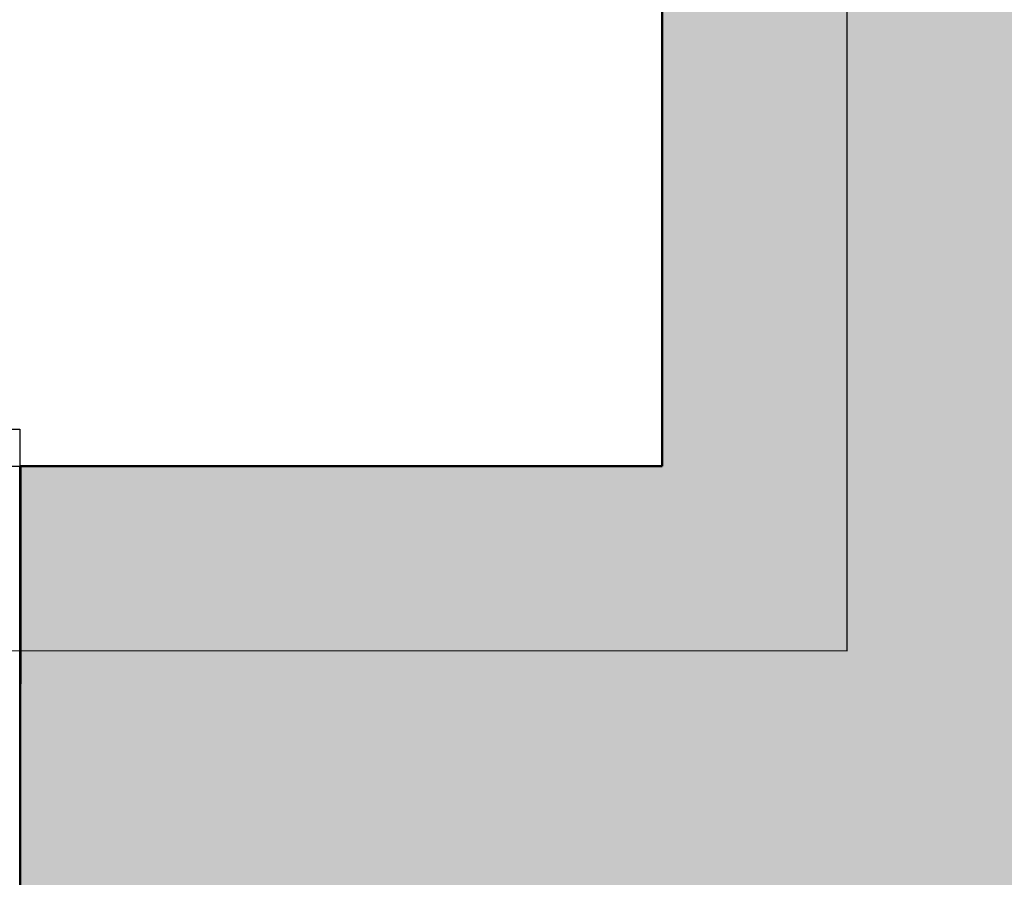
# Model space of a CAD drawing. Header units: millimetres. Extents: x -28017 to 3863, y -4271 to 20239.
# Tile 94 of 105: x -1712 to -914, y 867 to 1562. Entities that reach past the tile are written whole.
import ezdxf

# ---------------------------------------------------------------- set-up
doc = ezdxf.new("R2010")
doc.units = ezdxf.units.MM
doc.header["$MEASUREMENT"] = 0
doc.linetypes.add('čárkovaná 3', pattern=[1.5, 1, -0.5])
for name, color, linetype in [('5._POHLED ZÁPADNÍ_2_2D prvky - obecné', 7, 'Continuous'), ('5._POHLED ZÁPADNÍ_2_Konstrukce - nosné', 7, 'Continuous'), ('5._POHLED ZÁPADNÍ_2_Nové_Konstrukce - nenosné', 7, 'Continuous'), ('5._POHLED ZÁPADNÍ_2_Nové_Otvory – Okna', 7, 'Continuous'), ('5._POHLED ZÁPADNÍ_2_Nové_Výplně – Řezové', 7, 'Continuous'), ('5._POHLED ZÁPADNÍ_2_Nové_Zóny', 7, 'Continuous'), ('5._POHLED ZÁPADNÍ_2_Výplně – Řezové', 7, 'Continuous')]:
    doc.layers.add(name, color=color, linetype=linetype)

msp = doc.modelspace()

# ---------------------------------------------------------------- hatches: boundary and pattern name
at = {"layer": '5._POHLED ZÁPADNÍ_2_Nové_Výplně – Řezové', "linetype": 'Continuous', "lineweight": 0, "true_color": 0xf2b2b2}
msp.add_hatch(color=9, dxfattribs=at).paths.add_polyline_path([(-1712.26, 1200.19), (-1712.39, 350.19), (-1711.8, 1200.19)])
at = {"layer": '5._POHLED ZÁPADNÍ_2_Výplně – Řezové', "linetype": 'Continuous', "lineweight": 13}
for points in [[(-1191.69, 1200.11), (-321.69, 1199.98), (-321.69, 2176.29), (-1191.69, 2176.29)], [(-1711.93, 350.19), (-1191.69, 350.11), (-1191.69, 1200.11), (-1711.8, 1200.19)], [(-1191.69, 350.11), (-321.69, 349.98), (-1191.69, 1200.11)], [(-1191.69, 1200.11), (-321.69, 349.98), (-321.69, 1199.98)]]:
    msp.add_hatch(color=254, dxfattribs=at).paths.add_polyline_path(points)

# ---------------------------------------------------------------- linework, layer by layer
at = {"layer": '5._POHLED ZÁPADNÍ_2_2D prvky - obecné', "color": 8, "linetype": 'čárkovaná 3', "lineweight": 13}
msp.add_line((-3010.62, 1050.44), (-1695.59, 1050.44), dxfattribs=at)
at = {"layer": '5._POHLED ZÁPADNÍ_2_Konstrukce - nosné', "color": 7, "linetype": 'Continuous', "lineweight": 50}
msp.add_line((-1711.9, 550.19), (-1711.8, 1200.19), dxfattribs=at)
at = {"layer": '5._POHLED ZÁPADNÍ_2_Konstrukce - nosné', "color": 7, "linetype": 'Continuous', "lineweight": 50, "flags": 128}
for points in [[(-1191.69, 2176.29), (-1191.69, 1200.11)], [(-1191.69, 1200.11), (-1711.8, 1200.19)]]:
    msp.add_lwpolyline(points, dxfattribs=at)
at = {"layer": '5._POHLED ZÁPADNÍ_2_Nové_Konstrukce - nenosné', "color": 1, "linetype": 'Continuous', "lineweight": 25, "flags": 128}
msp.add_lwpolyline([(-1712.39, 350.19), (-1712.26, 1200.19)], dxfattribs=at)
at = {"layer": '5._POHLED ZÁPADNÍ_2_Nové_Otvory – Okna', "color": 1, "linetype": 'Continuous', "lineweight": 25}
for p, q in [((-2762.26, 1230.35), (-1712.26, 1230.19)), ((-1712.26, 1230.19), (-1712.26, 1200.19)), ((-2762.26, 1200.35), (-1712.26, 1200.19)), ((-1712.34, 650.19), (-1712.26, 1200.19))]:
    msp.add_line(p, q, dxfattribs=at)
at = {"layer": '5._POHLED ZÁPADNÍ_2_Nové_Zóny', "color": 1, "linetype": 'Continuous', "lineweight": 25, "flags": 128}
msp.add_lwpolyline([(-7316.47, 1051.05), (-1041.69, 1050.44), (-1041.69, 7304.21), (-7155.23, 7936.04)], close=True, dxfattribs=at)

doc.saveas('drawing.dxf')
